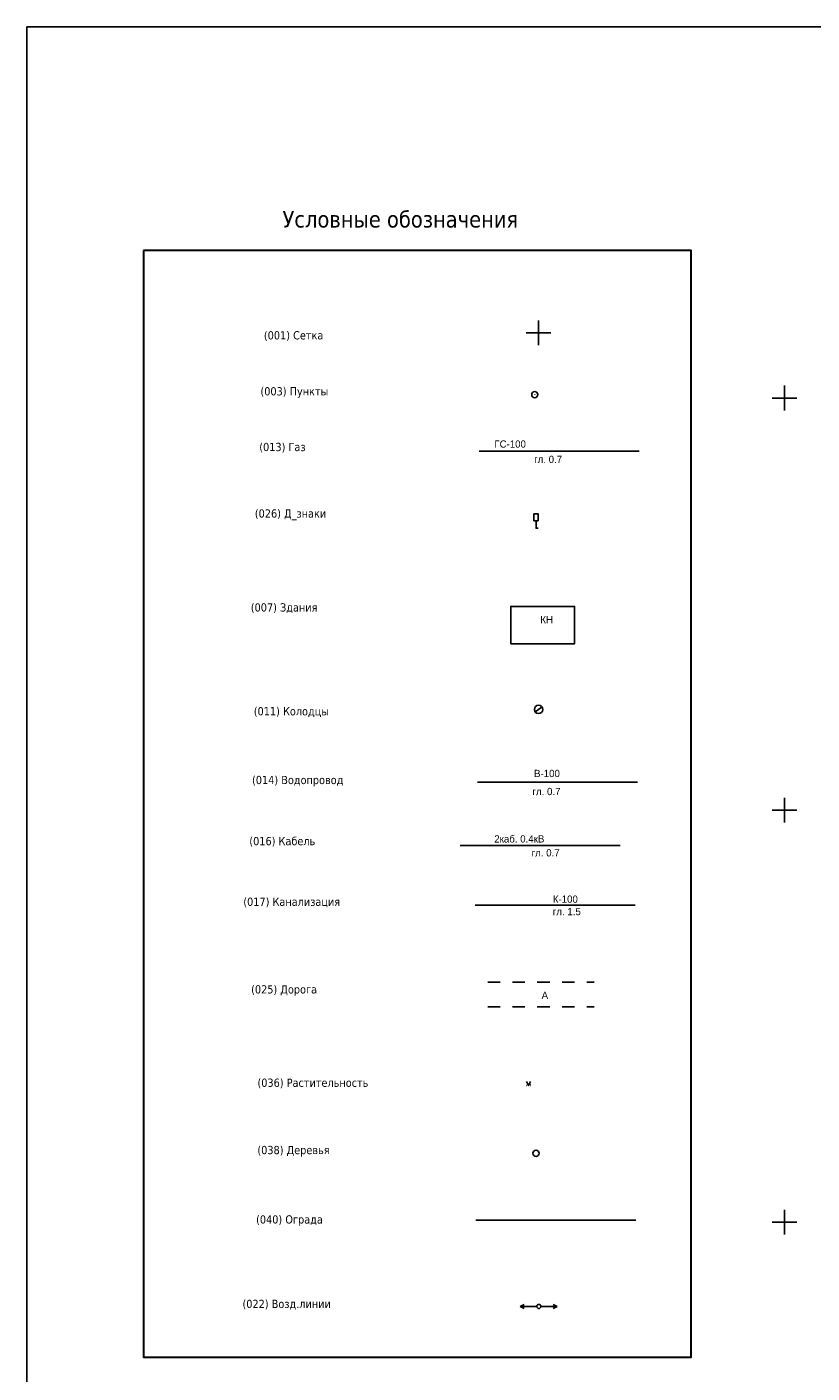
# Model space of a CAD drawing. Header units: metres. Extents: x 548732 to 549770, y 4592490 to 4594056.
# Tile 47 of 61: x 549108 to 549204, y 4593552 to 4593716. Entities that reach past the tile are written whole.
import ezdxf

# ---------------------------------------------------------------- set-up
doc = ezdxf.new("R2010")
doc.units = ezdxf.units.M
doc.linetypes.add('Д_ТРОТ_ТРУБА', pattern=[3, 1.5, -1.5])
for name, color, linetype in [('(001) Сетка', 92, 'Continuous'), ('(002) Рамка', 7, 'Continuous'), ('(003) Пункты', 7, 'Continuous'), ('(007) Здания', 7, 'Continuous'), ('(011) Колодцы', 7, 'Continuous'), ('(013) Газ', 30, 'ИК_Газопровод -------г--------'), ('(014) Водопровод', 5, 'ИК_Водопровод -------в--------'), ('(016) Кабель', 1, 'Continuous'), ('(017) Канализация', 32, 'KANALIS_K_1'), ('(022) Возд. Линии', 7, 'Continuous'), ('(025) Дорога', 7, 'Continuous'), ('(026) Д_знаки', 7, 'Continuous'), ('(036) Растительность', 7, 'Continuous'), ('(038) Деревья', 7, 'Continuous'), ('(040) Ограда', 7, 'Continuous'), ('(041) Текст', 7, 'Continuous')]:
    doc.layers.add(name, color=color, linetype=linetype)
doc.styles.add('BM-431', font='bm431.ttf')
doc.styles.add('D-431', font='d431.ttf')
doc.styles.add('P-131', font='p131.ttf')
doc.styles.add('S', font='txtwr', dxfattribs={"oblique": 15})
doc.styles.get("Standard").update_dxf_attribs({"font": 'simplex.shx'})
doc.linetypes.add('KANALIS_K', pattern='A,1,["<",Standard,S=1.8,R=0,X=-0.9,Y=-0.9],3,-1,["К",Standard,S=1.8,R=0,X=-0.9,Y=-0.9],-1,10', length=16)
doc.linetypes.add('KANALIS_K_1', pattern='A,1,[">",Standard,S=1.8,R=0,X=-0.9,Y=-0.9],3,-1,["К",Standard,S=1.8,R=0,X=-0.9,Y=-0.9],-1,10', length=16)
doc.linetypes.add('ИК_Водопровод -------в--------', pattern='A,9,-0.6,["В",Standard,S=1.2,R=0,X=0,Y=-0.6],-1.2', length=10.8)
doc.linetypes.add('ИК_Газопровод -------г--------', pattern='A,9,-0.6,["Г",Standard,S=1.2,R=0,X=0,Y=-0.6],-1.2', length=10.8)
doc.linetypes.add('ИК_Э_КАБ_НН', pattern='A,8,-2,["<",Standard,S=1,R=0,X=0,Y=-0.5],8,[">",Standard,S=1,R=0,X=-0.5,Y=-0.5],-2', length=20)
doc.linetypes.add('ОГРАДА_V_ПРОВ', pattern='A,2.5,["v",Standard,S=1,R=0,X=0,Y=0],5,["v",Standard,S=1,R=180,X=0,Y=0],2.5', length=10)

# ---------------------------------------------------------------- blocks, each defined once
blk = doc.blocks.new('I01171')
blk.add_line((-0.722283, 0.697501), (0.702286, -0.69785))
blk.add_circle((0, 0), 1)
at = {"color": 4, "style": 'S', "oblique": 15}
blk.add_attdef('Z', (1.616431, -1.093486), '', height=2, dxfattribs=at)
blk = doc.blocks.new('I02063')
at = {"linetype": 'Continuous'}
blk.add_lwpolyline([(-0.5, 3.5), (-0.5, 1.8), (0.5, 1.8), (0.5, 3.5)], close=True, dxfattribs=at)
blk.add_lwpolyline([(0.5, 0), (0, 0), (0, 1.8)], dxfattribs=at)
at = {"color": 4, "style": 'S', "oblique": 15}
blk.add_attdef('Z', (1.280972, -0.066143), '', height=2, dxfattribs=at)
blk = doc.blocks.new('I04160')
for p, q in [((-0.5, 0), (-0.55, 0)), ((0.48, 0), (0.53, 0))]:
    blk.add_line(p, q)
blk.add_lwpolyline([(-0.5, 0.99), (0, 0), (0.51, 0.99)])
blk = doc.blocks.new('I00052')
blk.add_line((-0.02, -0.04), (0.02, 0.04))
blk.add_circle((0, 0), 0.75)
at = {"style": 'S', "oblique": 15}
blk.add_attdef('N', (-3.51, -0.9), '', height=2, dxfattribs=at)
at = {"color": 4, "style": 'S', "oblique": 15}
blk.add_attdef('Z', (1.06, -0.89), '', height=2, dxfattribs=at)
blk = doc.blocks.new('d')
at = {"layer": '(038) Деревья'}
blk.add_ellipse((0, 0), major_axis=(0.265, 0.265), ratio=1, start_param=5.497787, end_param=11.780972, dxfattribs=at)
blk = doc.blocks.new('S1')
at = {"layer": '(022) Возд. Линии'}
for p, q in [((-2, 0), (-1.5, 0.25)), ((-2, 0), (-1.5, -0.25)), ((0, 0), (-2, 0))]:
    blk.add_line(p, q, dxfattribs=at)
blk = doc.blocks.new('S2')
at = {"layer": '(022) Возд. Линии'}
for p, q in [((0, 0), (2, 0)), ((2, 0), (1.5, 0.25)), ((2, 0), (1.5, -0.25))]:
    blk.add_line(p, q, dxfattribs=at)
blk = doc.blocks.new('SS')
at = {"layer": '(022) Возд. Линии'}
blk.add_circle((0, 0), 0.25, dxfattribs=at)

msp = doc.modelspace()

# ---------------------------------------------------------------- linework, layer by layer
at = {"layer": '(001) Сетка'}
for p, q in [((549170.3, 4593679.92), (549170.3, 4593676.92)), ((549168.8, 4593678.42), (549171.8, 4593678.42)), ((549200.2, 4593672), (549200.2, 4593669)), ((549198.7, 4593670.5), (549201.7, 4593670.5)), ((549200.2, 4593622), (549200.2, 4593619)), ((549198.7, 4593620.5), (549201.7, 4593620.5)), ((549200.2, 4593572), (549200.2, 4593569)), ((549198.7, 4593570.5), (549201.7, 4593570.5))]:
    msp.add_line(p, q, dxfattribs=at)
at = {"layer": '(002) Рамка'}
msp.add_lwpolyline([(549108.19, 4593715.53), (549698.54, 4593715.53), (549698.54, 4593375.02), (549108.19, 4593375.02)], close=True, dxfattribs=at)
at = {"layer": '(007) Здания', "flags": 128}
msp.add_lwpolyline([(549166.94, 4593640.67), (549174.69, 4593640.67), (549174.69, 4593645.21), (549166.94, 4593645.21)], close=True, dxfattribs=at)
at = {"layer": '(013) Газ', "flags": 128}
msp.add_lwpolyline([(549163.12, 4593664.05), (549182.55, 4593664.05)], dxfattribs=at)
at = {"layer": '(014) Водопровод', "flags": 128}
msp.add_lwpolyline([(549162.91, 4593623.9), (549182.34, 4593623.9)], dxfattribs=at)
at = {"layer": '(016) Кабель', "linetype": 'ИК_Э_КАБ_НН', "flags": 128}
msp.add_lwpolyline([(549160.79, 4593616.18), (549180.22, 4593616.18)], dxfattribs=at)
at = {"layer": '(017) Канализация', "linetype": 'KANALIS_K', "flags": 128}
msp.add_lwpolyline([(549162.62, 4593608.97), (549182.04, 4593608.97)], dxfattribs=at)
at = {"layer": '(025) Дорога', "linetype": 'Д_ТРОТ_ТРУБА', "flags": 128}
for points in [[(549164.17, 4593599.63), (549177.08, 4593599.63)], [(549164.17, 4593596.63), (549177.08, 4593596.63)]]:
    msp.add_lwpolyline(points, dxfattribs=at)
at = {"layer": '(036) Растительность', "lineweight": 0, "flags": 128}
msp.add_lwpolyline([(549169.34, 4593587.18), (549169.32, 4593587.18)], dxfattribs=at)
at = {"layer": '(040) Ограда', "linetype": 'ОГРАДА_V_ПРОВ', "flags": 128}
msp.add_lwpolyline([(549162.72, 4593570.75), (549182.14, 4593570.75)], dxfattribs=at)
at = {"layer": '(041) Текст', "lineweight": 30}
msp.add_lwpolyline([(549122.37, 4593688.42), (549122.37, 4593554.12), (549188.84, 4593554.12), (549188.84, 4593688.42)], close=True, dxfattribs=at)

# ---------------------------------------------------------------- block references
at = {"layer": '(003) Пункты', "xscale": 0.5, "yscale": 0.5, "zscale": 0.5}
msp.add_blockref('I00052', (549169.86, 4593670.91), dxfattribs=at)
at = {"layer": '(011) Колодцы', "color": 30, "true_color": 0xf8991e, "xscale": 0.4999999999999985, "yscale": 0.4999999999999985, "zscale": 0.4999999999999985, "rotation": 78.81957851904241}
msp.add_blockref('I01171', (549170.32, 4593632.71, 610.44), dxfattribs=at)
at = {"layer": '(022) Возд. Линии'}
for name, p in [('S1', (549170.09, 4593560.26)), ('SS', (549170.35, 4593560.26)), ('S2', (549170.59, 4593560.26))]:
    msp.add_blockref(name, p, dxfattribs=at)
at = {"layer": '(026) Д_знаки', "xscale": 0.5, "yscale": 0.5, "zscale": 0.5}
msp.add_blockref('I02063', (549170.01, 4593654.7, 612.83), dxfattribs=at)
at = {"layer": '(036) Растительность', "linetype": 'Continuous', "xscale": 0.5, "yscale": 0.5, "zscale": 0.5}
msp.add_blockref('I04160', (549169.1, 4593587.07), dxfattribs=at)
at = {"layer": '(038) Деревья', "linetype": 'Continuous'}
msp.add_blockref('d', (549170.01, 4593578.85), dxfattribs=at)

# ---------------------------------------------------------------- texts
at = {"layer": '(007) Здания', "style": 'P-131'}
msp.add_text('КН', height=0.88, dxfattribs=at).set_placement((549170.54, 4593643.16))
at = {"layer": '(013) Газ', "color": 0, "linetype": 'Continuous', "style": 'D-431'}
for s, p in [('ГС-100', (549164.96, 4593664.48)), ('гл. 0.7', (549169.79, 4593662.62))]:
    msp.add_text(s, height=0.875, dxfattribs=at).set_placement(p)
at = {"layer": '(014) Водопровод', "color": 0, "linetype": 'Continuous', "style": 'D-431'}
for s, p in [('В-100', (549169.77, 4593624.5)), ('гл. 0.7', (549169.58, 4593622.31))]:
    msp.add_text(s, height=0.88, dxfattribs=at).set_placement(p)
at = {"layer": '(016) Кабель', "color": 0, "linetype": 'Continuous', "style": 'D-431'}
for s, p in [('2каб. 0.4кВ', (549164.94, 4593616.56)), ('гл. 0.7', (549169.48, 4593614.87))]:
    msp.add_text(s, height=0.88, dxfattribs=at).set_placement(p)
at = {"layer": '(017) Канализация', "color": 0, "linetype": 'Continuous', "style": 'D-431'}
for s, p in [('К-100', (549172.05, 4593609.25)), ('гл. 1.5', (549172.05, 4593607.74))]:
    msp.add_text(s, height=0.88, dxfattribs=at).set_placement(p)
at = {"layer": '(025) Дорога', "linetype": 'Д_ТРОТ_ТРУБА', "style": 'BM-431'}
msp.add_text('A', height=0.88, dxfattribs=at).set_placement((549170.69, 4593597.58, 609.12))
at = {"layer": '(041) Текст', "lineweight": 30, "width": 87.2044, "attachment_point": 1}
for s, insert, char_height in [('{\\fTahoma|b0|i0|c204|p34;Условные обозначения}', (549139.23, 4593693.19), 2), ('{\\fTahoma|b0|i0|c0|p32;(001) \\fTahoma|b0|i0|c204|p32;Сетка}', (549136.97, 4593678.61), 1), ('{\\fTahoma|b0|i0|c0|p32;(00\\fTahoma|b0|i0|c204|p32;3\\fTahoma|b0|i0|c0|p32;) \\fTahoma|b0|i0|c204|p32;Пункты}', (549136.55, 4593671.82), 1), ('{\\fTahoma|b0|i0|c0|p32;(0\\fTahoma|b0|i0|c204|p32;13\\fTahoma|b0|i0|c0|p32;) \\fTahoma|b0|i0|c204|p32;Газ}', (549136.41, 4593665.06), 1), ('{\\fTahoma|b0|i0|c0|p32;(0\\fTahoma|b0|i0|c204|p32;26\\fTahoma|b0|i0|c0|p32;) \\fTahoma|b0|i0|c204|p32;Д_знаки}', (549135.87, 4593656.99), 1), ('{\\fTahoma|b0|i0|c0|p32;(00\\fTahoma|b0|i0|c204|p32;7\\fTahoma|b0|i0|c0|p32;) \\fTahoma|b0|i0|c204|p32;Здания}', (549135.38, 4593645.59), 1), ('{\\fTahoma|b0|i0|c0|p32;(0\\fTahoma|b0|i0|c204|p32;11\\fTahoma|b0|i0|c0|p32;) \\fTahoma|b0|i0|c204|p32;Колодцы}', (549135.74, 4593632.99), 1), ('{\\fTahoma|b0|i0|c0|p32;(0\\fTahoma|b0|i0|c204|p32;14\\fTahoma|b0|i0|c0|p32;) \\fTahoma|b0|i0|c204|p32;Водопровод}', (549135.53, 4593624.65), 1), ('{\\fTahoma|b0|i0|c0|p32;(0\\fTahoma|b0|i0|c204|p32;16\\fTahoma|b0|i0|c0|p32;) \\fTahoma|b0|i0|c204|p32;Кабель}', (549135.2, 4593617.23), 1), ('{\\fTahoma|b0|i0|c0|p32;(0\\fTahoma|b0|i0|c204|p32;17\\fTahoma|b0|i0|c0|p32;) \\fTahoma|b0|i0|c204|p32;Канализация}', (549134.47, 4593609.87), 1), ('{\\fTahoma|b0|i0|c0|p32;(0\\fTahoma|b0|i0|c204|p32;25\\fTahoma|b0|i0|c0|p32;) \\fTahoma|b0|i0|c204|p32;Дорога}', (549135.42, 4593599.24), 1), ('{\\fTahoma|b0|i0|c0|p32;(0\\fTahoma|b0|i0|c204|p32;36\\fTahoma|b0|i0|c0|p32;) \\fTahoma|b0|i0|c204|p32;Растительность}', (549136.19, 4593587.91), 1), ('{\\fTahoma|b0|i0|c0|p32;(0\\fTahoma|b0|i0|c204|p32;38\\fTahoma|b0|i0|c0|p32;) \\fTahoma|b0|i0|c204|p32;Деревья}', (549136.18, 4593579.74), 1), ('{\\fTahoma|b0|i0|c0|p32;(0\\fTahoma|b0|i0|c204|p32;40\\fTahoma|b0|i0|c0|p32;) \\fTahoma|b0|i0|c204|p32;Ограда}', (549136.02, 4593571.32), 1), ('{\\fTahoma|b0|i0|c0|p32;(0\\fTahoma|b0|i0|c204|p32;22\\fTahoma|b0|i0|c0|p32;) \\fTahoma|b0|i0|c204|p32;Возд.линии}', (549134.37, 4593561.07), 1)]:
    msp.add_mtext(s, dxfattribs=dict(at, insert=insert, char_height=char_height))

doc.saveas('drawing.dxf')
